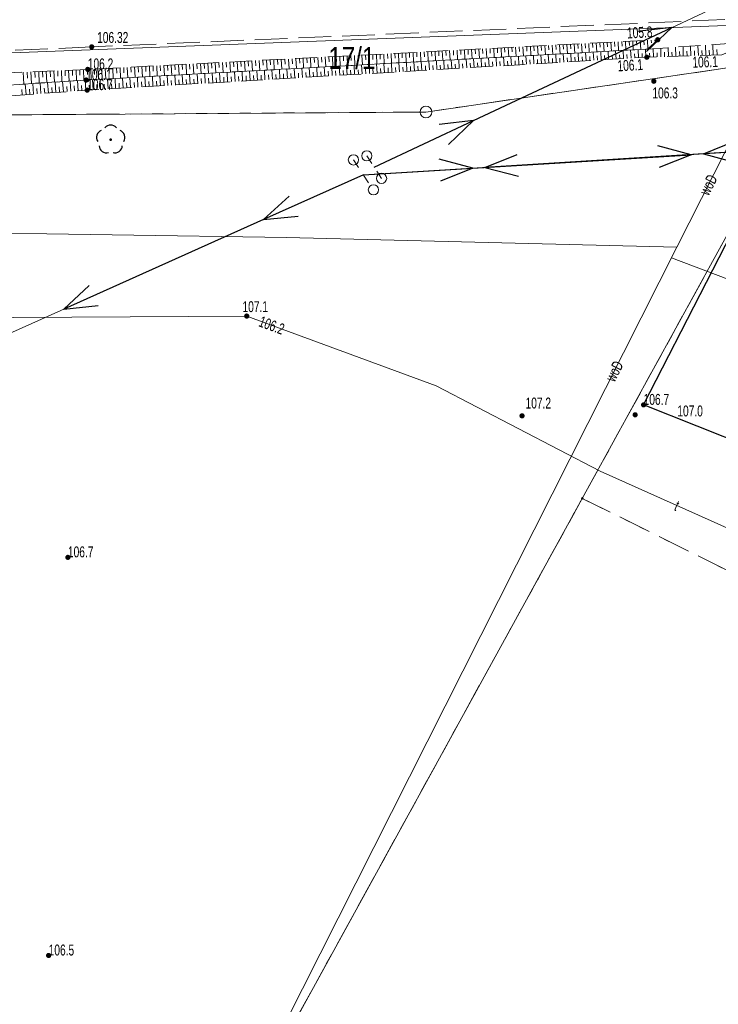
# Model space of a CAD drawing. Header units: inches. Extents: x 6497603 to 6502483, y 5925790 to 5934357.
# Tile 5 of 256: x 6499219 to 6499267, y 5926302 to 5926369. Entities that reach past the tile are written whole.
import ezdxf
from ezdxf.enums import TextEntityAlignment as Align

# ---------------------------------------------------------------- set-up
doc = ezdxf.new("R2010")
doc.units = ezdxf.units.IN
doc.header["$MEASUREMENT"] = 0
for name, pattern in [('1.5_0.75', [2.25, 1.5, -0.75]), ('2.25_0.75', [3, 2.25, -0.75]), ('219-1000', [0, 0]), ('egkk-1000', [3, 2.25, -0.75]), ('egug-1000', [1.5, 0.75, -0.75]), ('suep_nn_1000', [0, 0]), ('supp_1000', [1.25, 0.625, -0.625])]:
    doc.linetypes.add(name, pattern=pattern)
for name, color, linetype in [('000 Inne (niezydentyfikowane)', 7, 'Continuous'), ('202-punkt graniczny', 7, 'Continuous'), ('203-punkt graniczny', 7, 'Continuous'), ('211-numer działki ewidencyjnej', 7, 'Continuous'), ('217-kontur klasyfikacyjny', 7, 'Continuous'), ('218-kontur użytku gruntowego', 7, 'Continuous'), ('219-działka ewidencyjna', 7, 'Continuous'), ('drzewo liściaste', 7, 'Continuous'), ('jezdnia', 7, 'Continuous'), ('ogrodzenie trwałe', 7, 'Continuous'), ('pikieta naturalna', 7, 'Continuous'), ('pikieta naturalna-Atr2', 7, 'Continuous'), ('pikieta sztuczna', 7, 'Continuous'), ('pikieta sztuczna-Atr2', 7, 'Continuous'), ('przewód elektroenergetyczny niskiego napięcia', 7, 'Continuous'), ('przewód telekomunikacyjny podziemny', 7, 'Continuous'), ('przewód telekomunikacyjny podziemny-Atr1', 7, 'Continuous'), ('przewód wodociągowy', 7, 'Continuous'), ('przewód wodociągowy-Atr1', 7, 'Continuous'), ('rzędna', 7, 'Continuous'), ('rzędna-Atr2', 7, 'Continuous'), ('skarpa nieumocniona', 7, 'Continuous'), ('słup przewodów napowietrznych', 7, 'Continuous')]:
    doc.layers.add(name, color=color, linetype=linetype)
doc.styles.get("Standard").update_dxf_attribs({"font": 'arial.ttf'})
doc.linetypes.add('902-1000', pattern='A,5,0,[1,ksztalty.shx,S=1,R=0,X=0,Y=0],5', length=10)

# ---------------------------------------------------------------- blocks, each defined once
blk = doc.blocks.new('203')
at = {"linetype": 'Continuous', "lineweight": 0}
h = blk.add_hatch(color=0, dxfattribs=at)
edge = h.paths.add_edge_path()
edge.add_arc((0, 0), 0.09, 0, 360)
blk = doc.blocks.new('202')
at = {"color": 0, "linetype": 'Continuous', "lineweight": 0}
blk.add_circle((0, 0), 0.4, dxfattribs=at)
blk = doc.blocks.new('PW01')
at = {"linetype": 'Continuous', "lineweight": 13}
h = blk.add_hatch(color=0, dxfattribs=at)
edge = h.paths.add_edge_path()
edge.add_arc((0, 0), 0.18, 0, 360)
blk = doc.blocks.new('OP021')
at = {"linetype": 'Continuous', "lineweight": 13}
h = blk.add_hatch(color=0, dxfattribs=at)
edge = h.paths.add_edge_path()
edge.add_arc((0, 0), 0.1, 0, 360)
at = {"color": 0, "linetype": 'Continuous', "lineweight": -3}
for centre, start, end in [((0, 0.5), 38.316, 141.684), ((-0.476, 0.154), 110.388, 213.756), ((0.476, 0.154), 326.244, 69.612), ((-0.294, -0.404), 182.272, 285.64), ((0.294, -0.404), 254.36, 357.728), ((0.294, -0.404), 254.36, 357.728)]:
    blk.add_arc(centre, 0.5, start, end, dxfattribs=at)
blk = doc.blocks.new('SM05')
at = {"color": 0, "linetype": 'Continuous', "lineweight": 13}
blk.add_circle((0, 0), 0.35, dxfattribs=at)
blk = doc.blocks.new('SUEP1')
at = {"color": 0, "linetype": 'Continuous'}
for p, q in [((7.5, 0), (5.25, 0.75)), ((22.5, 0), (20.25, 0.75)), ((0, 0), (7.5, 0)), ((7.5, 0), (5.25, -0.75)), ((7.5, 0), (22.5, 0)), ((22.5, 0), (20.25, -0.75))]:
    blk.add_line(p, q, dxfattribs=at)

msp = doc.modelspace()

# ---------------------------------------------------------------- linework, layer by layer
at = {"layer": '000 Inne (niezydentyfikowane)', "color": 7, "linetype": 'Continuous', "lineweight": 18, "flags": 128}
for points in [[(6499250.62, 5926367.09), (6499250.64, 5926366.77)], [(6499250.87, 5926367.1), (6499250.91, 5926366.46)], [(6499251.13, 5926367.11), (6499251.14, 5926366.79)], [(6499251.38, 5926367.13), (6499251.41, 5926366.49)], [(6499251.63, 5926367.14), (6499251.64, 5926366.82)], [(6499251.88, 5926367.15), (6499251.91, 5926366.52)], [(6499252.13, 5926367.16), (6499252.15, 5926366.85)], [(6499252.38, 5926367.18), (6499252.41, 5926366.55)], [(6499252.63, 5926367.19), (6499252.65, 5926366.88)], [(6499252.88, 5926367.2), (6499252.92, 5926366.57)], [(6499253.13, 5926367.22), (6499253.15, 5926366.9)], [(6499253.38, 5926367.23), (6499253.42, 5926366.6)], [(6499253.64, 5926367.24), (6499253.65, 5926366.93)], [(6499253.89, 5926367.26), (6499253.92, 5926366.63)], [(6499254.14, 5926367.27), (6499254.15, 5926366.96)], [(6499254.39, 5926367.28), (6499254.42, 5926366.66)], [(6499254.64, 5926367.3), (6499254.66, 5926366.98)], [(6499254.89, 5926367.31), (6499254.92, 5926366.68)], [(6499255.14, 5926367.32), (6499255.16, 5926367.01)], [(6499255.39, 5926367.33), (6499255.42, 5926366.71)], [(6499255.64, 5926367.35), (6499255.66, 5926367.04)], [(6499255.89, 5926367.36), (6499255.93, 5926366.74)], [(6499256.14, 5926367.37), (6499256.16, 5926367.06)], [(6499256.4, 5926367.39), (6499256.43, 5926366.77)], [(6499256.65, 5926367.4), (6499256.66, 5926367.09)], [(6499256.9, 5926367.41), (6499256.93, 5926366.79)], [(6499257.15, 5926367.43), (6499257.16, 5926367.12)], [(6499257.4, 5926367.44), (6499257.43, 5926366.82)], [(6499257.65, 5926367.45), (6499257.67, 5926367.14)], [(6499257.9, 5926367.46), (6499257.93, 5926366.85)], [(6499258.15, 5926367.48), (6499258.17, 5926367.17)], [(6499258.4, 5926367.49), (6499258.44, 5926366.88)], [(6499258.65, 5926367.5), (6499258.67, 5926367.2)], [(6499258.91, 5926367.52), (6499258.94, 5926366.91)], [(6499259.16, 5926367.53), (6499259.17, 5926367.22)], [(6499259.41, 5926367.54), (6499259.44, 5926366.93)], [(6499259.66, 5926367.56), (6499259.67, 5926367.25)], [(6499259.91, 5926367.57), (6499259.94, 5926366.96)], [(6499260.16, 5926367.58), (6499260.18, 5926367.28)], [(6499260.41, 5926367.6), (6499260.44, 5926366.99)], [(6499260.66, 5926367.61), (6499260.68, 5926367.31)], [(6499260.91, 5926367.62), (6499260.94, 5926367.02)], [(6499261.16, 5926367.63), (6499261.18, 5926367.33)], [(6499261.41, 5926367.65), (6499261.45, 5926367.04)], [(6499261.67, 5926367.66), (6499261.68, 5926367.36)], [(6499261.92, 5926367.67), (6499261.95, 5926367.09)], [(6499262.17, 5926367.69), (6499262.18, 5926367.5)], [(6499262.32, 5926366.52), (6499262.3, 5926367.1)], [(6499262.42, 5926367.7), (6499262.43, 5926367.53)], [(6499262.83, 5926366.54), (6499262.82, 5926367.13)], [(6499263.35, 5926366.56), (6499263.33, 5926367.17)], [(6499263.86, 5926366.58), (6499263.84, 5926367.2)], [(6499264.37, 5926366.59), (6499264.35, 5926367.23)], [(6499264.88, 5926366.61), (6499264.86, 5926367.27)], [(6499265.4, 5926366.63), (6499265.37, 5926367.3)], [(6499265.91, 5926366.64), (6499265.89, 5926367.34)], [(6499266.42, 5926366.66), (6499266.4, 5926367.37)], [(6499237.57, 5926366.41), (6499237.59, 5926366.07)], [(6499237.82, 5926366.42), (6499237.86, 5926365.74)], [(6499238.08, 5926366.43), (6499238.09, 5926366.1)], [(6499238.33, 5926366.45), (6499238.36, 5926365.77)], [(6499238.58, 5926366.46), (6499238.59, 5926366.12)], [(6499238.83, 5926366.47), (6499238.86, 5926365.8)], [(6499239.08, 5926366.49), (6499239.1, 5926366.15)], [(6499239.33, 5926366.5), (6499239.37, 5926365.83)], [(6499239.58, 5926366.51), (6499239.6, 5926366.18)], [(6499239.83, 5926366.53), (6499239.87, 5926365.85)], [(6499240.08, 5926366.54), (6499240.1, 5926366.2)], [(6499240.33, 5926366.55), (6499240.37, 5926365.88)], [(6499240.59, 5926366.56), (6499240.6, 5926366.23)], [(6499240.84, 5926366.58), (6499240.87, 5926365.91)], [(6499241.09, 5926366.59), (6499241.1, 5926366.26)], [(6499241.34, 5926366.6), (6499241.37, 5926365.94)], [(6499241.59, 5926366.62), (6499241.61, 5926366.28)], [(6499241.84, 5926366.63), (6499241.87, 5926365.97)], [(6499242.09, 5926366.64), (6499242.11, 5926366.31)], [(6499242.34, 5926366.66), (6499242.38, 5926365.99)], [(6499242.59, 5926366.67), (6499242.61, 5926366.34)], [(6499242.84, 5926366.68), (6499242.88, 5926366.02)], [(6499243.09, 5926366.69), (6499243.11, 5926366.36)], [(6499243.35, 5926366.71), (6499243.38, 5926366.05)], [(6499243.6, 5926366.72), (6499243.61, 5926366.39)], [(6499243.85, 5926366.73), (6499243.88, 5926366.08)], [(6499244.1, 5926366.75), (6499244.12, 5926366.42)], [(6499244.35, 5926366.76), (6499244.38, 5926366.1)], [(6499244.6, 5926366.77), (6499244.62, 5926366.45)], [(6499244.85, 5926366.79), (6499244.89, 5926366.13)], [(6499245.1, 5926366.8), (6499245.12, 5926366.47)], [(6499245.35, 5926366.81), (6499245.39, 5926366.16)], [(6499245.6, 5926366.83), (6499245.62, 5926366.5)], [(6499245.86, 5926366.84), (6499245.89, 5926366.19)], [(6499246.11, 5926366.85), (6499246.12, 5926366.53)], [(6499246.36, 5926366.86), (6499246.39, 5926366.21)], [(6499246.61, 5926366.88), (6499246.63, 5926366.55)], [(6499246.86, 5926366.89), (6499246.89, 5926366.24)], [(6499247.11, 5926366.9), (6499247.13, 5926366.58)], [(6499247.36, 5926366.92), (6499247.39, 5926366.27)], [(6499247.61, 5926366.93), (6499247.63, 5926366.61)], [(6499247.86, 5926366.94), (6499247.9, 5926366.3)], [(6499248.11, 5926366.96), (6499248.13, 5926366.63)], [(6499248.36, 5926366.97), (6499248.4, 5926366.32)], [(6499248.62, 5926366.98), (6499248.63, 5926366.66)], [(6499248.87, 5926367), (6499248.9, 5926366.35)], [(6499249.12, 5926367.01), (6499249.13, 5926366.69)], [(6499249.37, 5926367.02), (6499249.4, 5926366.38)], [(6499249.62, 5926367.03), (6499249.64, 5926366.71)], [(6499249.87, 5926367.05), (6499249.9, 5926366.41)], [(6499250.04, 5926365.82), (6499250, 5926366.41)], [(6499250.12, 5926367.06), (6499250.14, 5926366.74)], [(6499250.37, 5926367.07), (6499250.41, 5926366.44)], [(6499250.55, 5926365.85), (6499250.52, 5926366.44)], [(6499251.06, 5926365.88), (6499251.03, 5926366.47)], [(6499251.58, 5926365.91), (6499251.54, 5926366.5)], [(6499252.09, 5926365.94), (6499252.05, 5926366.53)], [(6499252.6, 5926365.97), (6499252.56, 5926366.55)], [(6499253.11, 5926366), (6499253.08, 5926366.58)], [(6499253.62, 5926366.03), (6499253.59, 5926366.61)], [(6499254.13, 5926366.06), (6499254.1, 5926366.64)], [(6499254.65, 5926366.09), (6499254.61, 5926366.67)], [(6499255.16, 5926366.12), (6499255.12, 5926366.7)], [(6499255.41, 5926366.13), (6499255.4, 5926366.42)], [(6499255.67, 5926366.15), (6499255.64, 5926366.72)], [(6499255.92, 5926366.16), (6499255.91, 5926366.45)], [(6499256.18, 5926366.18), (6499256.15, 5926366.75)], [(6499256.44, 5926366.19), (6499256.42, 5926366.48)], [(6499256.69, 5926366.21), (6499256.66, 5926366.78)], [(6499256.95, 5926366.22), (6499256.93, 5926366.51)], [(6499257.2, 5926366.24), (6499257.17, 5926366.81)], [(6499257.46, 5926366.25), (6499257.44, 5926366.54)], [(6499257.72, 5926366.27), (6499257.68, 5926366.84)], [(6499257.97, 5926366.28), (6499257.96, 5926366.57)], [(6499258.23, 5926366.3), (6499258.19, 5926366.86)], [(6499258.48, 5926366.31), (6499258.47, 5926366.6)], [(6499258.74, 5926366.33), (6499258.71, 5926366.89)], [(6499259, 5926366.34), (6499258.98, 5926366.62)], [(6499259.25, 5926366.36), (6499259.22, 5926366.92)], [(6499259.51, 5926366.37), (6499259.49, 5926366.65)], [(6499259.76, 5926366.39), (6499259.73, 5926366.95)], [(6499260.02, 5926366.4), (6499260, 5926366.68)], [(6499260.27, 5926366.42), (6499260.24, 5926366.98)], [(6499260.53, 5926366.43), (6499260.51, 5926366.71)], [(6499260.79, 5926366.45), (6499260.75, 5926367.01)], [(6499261.04, 5926366.46), (6499261.03, 5926366.74)], [(6499261.3, 5926366.48), (6499261.27, 5926367.03)], [(6499261.55, 5926366.49), (6499261.54, 5926366.77)], [(6499261.81, 5926366.51), (6499261.78, 5926367.06)], [(6499262.07, 5926366.52), (6499262.06, 5926366.8)], [(6499262.58, 5926366.53), (6499262.57, 5926366.82)], [(6499263.09, 5926366.55), (6499263.08, 5926366.85)], [(6499263.6, 5926366.57), (6499263.59, 5926366.87)], [(6499264.12, 5926366.58), (6499264.11, 5926366.9)], [(6499264.63, 5926366.6), (6499264.62, 5926366.93)], [(6499265.14, 5926366.62), (6499265.13, 5926366.95)], [(6499265.65, 5926366.63), (6499265.64, 5926366.98)], [(6499266.16, 5926366.65), (6499266.15, 5926367)], [(6499266.68, 5926366.67), (6499266.67, 5926367.03)], [(6499224.77, 5926365.74), (6499224.81, 5926365.02)], [(6499225.03, 5926365.76), (6499225.04, 5926365.4)], [(6499225.28, 5926365.77), (6499225.31, 5926365.05)], [(6499225.53, 5926365.78), (6499225.55, 5926365.42)], [(6499225.78, 5926365.79), (6499225.82, 5926365.08)], [(6499226.03, 5926365.81), (6499226.05, 5926365.45)], [(6499226.28, 5926365.82), (6499226.32, 5926365.11)], [(6499226.53, 5926365.83), (6499226.55, 5926365.48)], [(6499226.78, 5926365.85), (6499226.82, 5926365.14)], [(6499227.03, 5926365.86), (6499227.05, 5926365.5)], [(6499227.28, 5926365.87), (6499227.32, 5926365.16)], [(6499227.54, 5926365.89), (6499227.55, 5926365.53)], [(6499227.79, 5926365.9), (6499227.82, 5926365.19)], [(6499228.04, 5926365.91), (6499228.06, 5926365.56)], [(6499228.29, 5926365.93), (6499228.32, 5926365.22)], [(6499228.54, 5926365.94), (6499228.56, 5926365.59)], [(6499228.79, 5926365.95), (6499228.83, 5926365.25)], [(6499229.04, 5926365.96), (6499229.06, 5926365.61)], [(6499229.29, 5926365.98), (6499229.33, 5926365.27)], [(6499229.54, 5926365.99), (6499229.56, 5926365.64)], [(6499229.79, 5926366), (6499229.83, 5926365.3)], [(6499230.04, 5926366.02), (6499230.06, 5926365.67)], [(6499230.3, 5926366.03), (6499230.33, 5926365.33)], [(6499230.55, 5926366.04), (6499230.56, 5926365.69)], [(6499230.8, 5926366.06), (6499230.83, 5926365.36)], [(6499231.05, 5926366.07), (6499231.07, 5926365.72)], [(6499231.3, 5926366.08), (6499231.34, 5926365.38)], [(6499231.55, 5926366.09), (6499231.57, 5926365.75)], [(6499231.8, 5926366.11), (6499231.84, 5926365.41)], [(6499232.05, 5926366.12), (6499232.07, 5926365.77)], [(6499232.3, 5926366.13), (6499232.34, 5926365.44)], [(6499232.55, 5926366.15), (6499232.57, 5926365.8)], [(6499232.81, 5926366.16), (6499232.84, 5926365.47)], [(6499233.06, 5926366.17), (6499233.07, 5926365.83)], [(6499233.31, 5926366.19), (6499233.34, 5926365.49)], [(6499233.56, 5926366.2), (6499233.58, 5926365.85)], [(6499233.81, 5926366.21), (6499233.85, 5926365.52)], [(6499234.06, 5926366.23), (6499234.08, 5926365.88)], [(6499234.31, 5926366.24), (6499234.35, 5926365.55)], [(6499234.56, 5926366.25), (6499234.58, 5926365.91)], [(6499234.81, 5926366.26), (6499234.85, 5926365.58)], [(6499235.06, 5926366.28), (6499235.08, 5926365.93)], [(6499235.31, 5926366.29), (6499235.35, 5926365.61)], [(6499235.57, 5926366.3), (6499235.58, 5926365.96)], [(6499235.82, 5926366.32), (6499235.85, 5926365.63)], [(6499236.07, 5926366.33), (6499236.09, 5926365.99)], [(6499236.32, 5926366.34), (6499236.35, 5926365.66)], [(6499236.57, 5926366.36), (6499236.59, 5926366.02)], [(6499236.82, 5926366.37), (6499236.86, 5926365.69)], [(6499237.07, 5926366.38), (6499237.09, 5926366.04)], [(6499237.32, 5926366.39), (6499237.36, 5926365.72)], [(6499237.76, 5926365.09), (6499237.72, 5926365.74)], [(6499238.27, 5926365.13), (6499238.23, 5926365.76)], [(6499238.78, 5926365.16), (6499238.74, 5926365.79)], [(6499239.29, 5926365.19), (6499239.26, 5926365.82)], [(6499239.81, 5926365.22), (6499239.77, 5926365.85)], [(6499240.32, 5926365.25), (6499240.28, 5926365.88)], [(6499240.83, 5926365.28), (6499240.79, 5926365.91)], [(6499241.34, 5926365.31), (6499241.3, 5926365.93)], [(6499241.85, 5926365.34), (6499241.82, 5926365.96)], [(6499242.36, 5926365.37), (6499242.33, 5926365.99)], [(6499242.88, 5926365.4), (6499242.84, 5926366.02)], [(6499243.39, 5926365.43), (6499243.35, 5926366.05)], [(6499243.64, 5926365.44), (6499243.62, 5926365.75)], [(6499243.9, 5926365.46), (6499243.86, 5926366.07)], [(6499244.15, 5926365.47), (6499244.14, 5926365.78)], [(6499244.41, 5926365.49), (6499244.37, 5926366.1)], [(6499244.67, 5926365.5), (6499244.65, 5926365.81)], [(6499244.92, 5926365.52), (6499244.89, 5926366.13)], [(6499245.18, 5926365.53), (6499245.16, 5926365.84)], [(6499245.43, 5926365.55), (6499245.4, 5926366.16)], [(6499245.69, 5926365.56), (6499245.67, 5926365.87)], [(6499245.95, 5926365.58), (6499245.91, 5926366.19)], [(6499246.2, 5926365.59), (6499246.18, 5926365.9)], [(6499246.46, 5926365.61), (6499246.42, 5926366.22)], [(6499246.71, 5926365.62), (6499246.7, 5926365.93)], [(6499246.97, 5926365.64), (6499246.93, 5926366.24)], [(6499247.23, 5926365.65), (6499247.21, 5926365.95)], [(6499247.48, 5926365.67), (6499247.45, 5926366.27)], [(6499247.74, 5926365.68), (6499247.72, 5926365.98)], [(6499247.99, 5926365.7), (6499247.96, 5926366.3)], [(6499248.25, 5926365.71), (6499248.23, 5926366.01)], [(6499248.5, 5926365.73), (6499248.47, 5926366.33)], [(6499248.76, 5926365.74), (6499248.74, 5926366.04)], [(6499249.02, 5926365.76), (6499248.98, 5926366.36)], [(6499249.27, 5926365.77), (6499249.25, 5926366.07)], [(6499249.53, 5926365.79), (6499249.49, 5926366.38)], [(6499249.78, 5926365.8), (6499249.77, 5926366.1)], [(6499250.3, 5926365.83), (6499250.28, 5926366.13)], [(6499250.81, 5926365.86), (6499250.79, 5926366.16)], [(6499251.32, 5926365.89), (6499251.3, 5926366.19)], [(6499251.83, 5926365.92), (6499251.81, 5926366.22)], [(6499252.34, 5926365.95), (6499252.33, 5926366.25)], [(6499252.85, 5926365.98), (6499252.84, 5926366.27)], [(6499253.37, 5926366.01), (6499253.35, 5926366.3)], [(6499253.88, 5926366.04), (6499253.86, 5926366.33)], [(6499254.39, 5926366.07), (6499254.37, 5926366.36)], [(6499254.9, 5926366.1), (6499254.88, 5926366.39)], [(6499219.14, 5926365.48), (6499219.18, 5926364.67)], [(6499219.41, 5926365.49), (6499219.43, 5926365.09)], [(6499219.68, 5926365.51), (6499219.71, 5926364.71)], [(6499219.94, 5926365.52), (6499219.96, 5926365.12)], [(6499220.21, 5926365.53), (6499220.24, 5926364.74)], [(6499220.47, 5926365.54), (6499220.49, 5926365.15)], [(6499220.73, 5926365.55), (6499220.77, 5926364.78)], [(6499220.99, 5926365.57), (6499221.01, 5926365.18)], [(6499221.25, 5926365.58), (6499221.28, 5926364.81)], [(6499221.51, 5926365.59), (6499221.52, 5926365.21)], [(6499221.76, 5926365.6), (6499221.79, 5926364.84)], [(6499222.01, 5926365.61), (6499222.03, 5926365.23)], [(6499222.26, 5926365.62), (6499222.3, 5926364.88)], [(6499222.52, 5926365.63), (6499222.53, 5926365.26)], [(6499222.77, 5926365.64), (6499222.8, 5926364.91)], [(6499223.02, 5926365.66), (6499223.03, 5926365.29)], [(6499223.27, 5926365.67), (6499223.3, 5926364.94)], [(6499223.52, 5926365.68), (6499223.54, 5926365.32)], [(6499223.77, 5926365.69), (6499223.81, 5926364.97)], [(6499224.02, 5926365.7), (6499224.04, 5926365.34)], [(6499224.27, 5926365.72), (6499224.31, 5926365)], [(6499224.52, 5926365.73), (6499224.54, 5926365.37)], [(6499225.99, 5926364.4), (6499225.95, 5926365.09)], [(6499226.5, 5926364.43), (6499226.46, 5926365.12)], [(6499227.01, 5926364.46), (6499226.97, 5926365.14)], [(6499227.52, 5926364.49), (6499227.48, 5926365.17)], [(6499228.03, 5926364.52), (6499228, 5926365.2)], [(6499228.55, 5926364.55), (6499228.51, 5926365.23)], [(6499229.06, 5926364.58), (6499229.02, 5926365.26)], [(6499229.57, 5926364.61), (6499229.53, 5926365.28)], [(6499230.08, 5926364.64), (6499230.04, 5926365.31)], [(6499230.59, 5926364.67), (6499230.55, 5926365.34)], [(6499231.11, 5926364.7), (6499231.07, 5926365.37)], [(6499231.62, 5926364.73), (6499231.58, 5926365.4)], [(6499231.87, 5926364.75), (6499231.85, 5926365.08)], [(6499232.13, 5926364.76), (6499232.09, 5926365.43)], [(6499232.38, 5926364.78), (6499232.37, 5926365.11)], [(6499232.64, 5926364.79), (6499232.6, 5926365.45)], [(6499232.9, 5926364.81), (6499232.88, 5926365.14)], [(6499233.15, 5926364.82), (6499233.11, 5926365.48)], [(6499233.41, 5926364.84), (6499233.39, 5926365.17)], [(6499233.66, 5926364.85), (6499233.63, 5926365.51)], [(6499233.92, 5926364.87), (6499233.9, 5926365.2)], [(6499234.18, 5926364.88), (6499234.14, 5926365.54)], [(6499234.43, 5926364.9), (6499234.41, 5926365.23)], [(6499234.69, 5926364.91), (6499234.65, 5926365.57)], [(6499234.94, 5926364.93), (6499234.92, 5926365.26)], [(6499235.2, 5926364.94), (6499235.16, 5926365.59)], [(6499235.46, 5926364.96), (6499235.44, 5926365.28)], [(6499235.71, 5926364.97), (6499235.67, 5926365.62)], [(6499235.97, 5926364.99), (6499235.95, 5926365.31)], [(6499236.22, 5926365), (6499236.18, 5926365.65)], [(6499236.48, 5926365.02), (6499236.46, 5926365.34)], [(6499236.73, 5926365.03), (6499236.7, 5926365.68)], [(6499236.99, 5926365.05), (6499236.97, 5926365.37)], [(6499237.25, 5926365.06), (6499237.21, 5926365.71)], [(6499237.5, 5926365.08), (6499237.48, 5926365.4)], [(6499238.01, 5926365.11), (6499238, 5926365.43)], [(6499238.53, 5926365.14), (6499238.51, 5926365.46)], [(6499239.04, 5926365.17), (6499239.02, 5926365.49)], [(6499239.55, 5926365.2), (6499239.53, 5926365.52)], [(6499240.06, 5926365.23), (6499240.04, 5926365.55)], [(6499240.57, 5926365.26), (6499240.55, 5926365.58)], [(6499241.08, 5926365.29), (6499241.07, 5926365.6)], [(6499241.6, 5926365.32), (6499241.58, 5926365.63)], [(6499242.11, 5926365.35), (6499242.09, 5926365.66)], [(6499242.62, 5926365.38), (6499242.6, 5926365.69)], [(6499243.13, 5926365.41), (6499243.11, 5926365.72)], [(6499219.34, 5926363.95), (6499219.29, 5926364.68)], [(6499219.85, 5926363.99), (6499219.8, 5926364.71)], [(6499220.36, 5926364.03), (6499220.31, 5926364.75)], [(6499220.62, 5926364.05), (6499220.59, 5926364.4)], [(6499220.87, 5926364.06), (6499220.82, 5926364.78)], [(6499221.13, 5926364.08), (6499221.1, 5926364.44)], [(6499221.38, 5926364.1), (6499221.33, 5926364.81)], [(6499221.64, 5926364.12), (6499221.61, 5926364.48)], [(6499221.9, 5926364.14), (6499221.84, 5926364.85)], [(6499222.15, 5926364.16), (6499222.13, 5926364.51)], [(6499222.41, 5926364.18), (6499222.36, 5926364.88)], [(6499222.66, 5926364.2), (6499222.64, 5926364.55)], [(6499222.92, 5926364.21), (6499222.87, 5926364.91)], [(6499223.17, 5926364.23), (6499223.15, 5926364.58)], [(6499223.43, 5926364.25), (6499223.38, 5926364.94)], [(6499223.69, 5926364.27), (6499223.66, 5926364.61)], [(6499223.94, 5926364.28), (6499223.9, 5926364.97)], [(6499224.2, 5926364.3), (6499224.18, 5926364.64)], [(6499224.45, 5926364.31), (6499224.41, 5926365)], [(6499224.71, 5926364.33), (6499224.69, 5926364.67)], [(6499224.96, 5926364.34), (6499224.92, 5926365.03)], [(6499225.22, 5926364.36), (6499225.2, 5926364.7)], [(6499225.48, 5926364.37), (6499225.44, 5926365.06)], [(6499225.73, 5926364.39), (6499225.71, 5926364.73)], [(6499226.24, 5926364.42), (6499226.22, 5926364.76)], [(6499226.76, 5926364.45), (6499226.74, 5926364.79)], [(6499227.27, 5926364.48), (6499227.25, 5926364.82)], [(6499227.78, 5926364.51), (6499227.76, 5926364.85)], [(6499228.29, 5926364.54), (6499228.27, 5926364.88)], [(6499228.8, 5926364.57), (6499228.78, 5926364.91)], [(6499229.31, 5926364.6), (6499229.29, 5926364.93)], [(6499229.83, 5926364.63), (6499229.81, 5926364.96)], [(6499230.34, 5926364.66), (6499230.32, 5926364.99)], [(6499230.85, 5926364.69), (6499230.83, 5926365.02)], [(6499231.36, 5926364.72), (6499231.34, 5926365.05)], [(6499219.08, 5926363.93), (6499219.06, 5926364.3)], [(6499219.59, 5926363.97), (6499219.57, 5926364.33)], [(6499220.11, 5926364.01), (6499220.08, 5926364.37)]]:
    msp.add_lwpolyline(points, dxfattribs=at)
at = {"layer": '217-kontur klasyfikacyjny', "color": 3, "linetype": 'egkk-1000', "lineweight": 18, "flags": 128}
for points in [[(6499273.3, 5926366.65), (6499246.74, 5926362.76)], [(6499257.45, 5926336.31), (6499273.02, 5926364.61)], [(6499246.74, 5926362.76), (6499202.08, 5926362.46)], [(6499234.85, 5926295.23), (6499257.45, 5926336.31)], [(6499283.53, 5926323.36), (6499257.45, 5926336.31)]]:
    msp.add_lwpolyline(points, dxfattribs=at)
at = {"layer": '218-kontur użytku gruntowego', "color": 3, "linetype": 'egug-1000', "lineweight": 18, "flags": 128}
for points in [[(6499273.3, 5926366.65), (6499246.74, 5926362.76)], [(6499257.45, 5926336.31), (6499273.02, 5926364.61)], [(6499246.74, 5926362.76), (6499202.08, 5926362.46)], [(6499234.85, 5926295.23), (6499257.45, 5926336.31)], [(6499283.53, 5926323.36), (6499257.45, 5926336.31)]]:
    msp.add_lwpolyline(points, dxfattribs=at)
at = {"layer": '219-działka ewidencyjna', "color": 3, "linetype": '219-1000', "lineweight": 18, "flags": 128}
for points in [[(6499274.47, 5926368.96), (6499204.6, 5926366.29)], [(6499273.3, 5926366.65), (6499246.74, 5926362.76)], [(6499273.02, 5926364.61), (6499257.45, 5926336.31)], [(6499246.74, 5926362.76), (6499202.08, 5926362.46)], [(6499234.85, 5926295.23), (6499257.45, 5926336.31)]]:
    msp.add_lwpolyline(points, dxfattribs=at)
at = {"layer": 'jezdnia', "color": 7, "linetype": '2.25_0.75', "lineweight": 18, "flags": 128}
msp.add_lwpolyline([(6499223.84, 5926367.22), (6499173.46, 5926364.98), (6499148.42, 5926364.66), (6499123.56, 5926365.39), (6499101.84, 5926367.12), (6499073.69, 5926369.95), (6499024.42, 5926375.22), (6499024.7, 5926380.28), (6499051.98, 5926377.42), (6499060.96, 5926376.28), (6499073.8, 5926375.03), (6499102.4, 5926372.07), (6499123.68, 5926370.36), (6499148.58, 5926369.58), (6499173.64, 5926370), (6499224, 5926372.21), (6499272.96, 5926374.41), (6499273.01, 5926371.91), (6499273.23, 5926369.35)], close=True, dxfattribs=at)
at = {"layer": 'ogrodzenie trwałe', "color": 7, "linetype": '902-1000', "lineweight": 25, "flags": 128}
msp.add_lwpolyline([(6499269, 5926339.78), (6499261.65, 5926342.71), (6499274.59, 5926367.92), (6499286.79, 5926368.05), (6499286.76, 5926363.88), (6499290.67, 5926362.48), (6499285.52, 5926345.82), (6499284.12, 5926340.81)], dxfattribs=at)
at = {"layer": 'przewód elektroenergetyczny niskiego napięcia', "color": 1, "linetype": 'suep_nn_1000', "lineweight": 18, "flags": 128}
for points in [[(6499243.2, 5926358.99), (6499288.26, 5926380.11)], [(6499242.46, 5926358.46), (6499273.24, 5926360.35)], [(6499197.65, 5926338.41), (6499242.46, 5926358.46)], [(6499242.46, 5926358.46), (6499197.65, 5926338.41)]]:
    msp.add_lwpolyline(points, dxfattribs=at)
at = {"layer": 'przewód telekomunikacyjny podziemny', "color": 30, "linetype": 'Continuous', "lineweight": 18, "flags": 128}
msp.add_lwpolyline([(6499108.35, 5926348.6), (6499151.84, 5926348.09), (6499194.51, 5926348.55), (6499234.46, 5926348.79), (6499247.43, 5926344.01), (6499258.67, 5926338.17), (6499269.54, 5926333.3), (6499290.66, 5926327.85), (6499306.69, 5926327.42), (6499329.8, 5926330.66), (6499346.95, 5926336.77), (6499361.84, 5926342.85), (6499377.81, 5926343.73)], dxfattribs=at)
at = {"layer": 'przewód wodociągowy', "color": 5, "linetype": 'Continuous', "lineweight": 18, "flags": 128}
for points in [[(6499263.93, 5926353.51), (6499270.66, 5926366.79)], [(6499263.93, 5926353.51), (6499237.18, 5926354.18), (6499189.38, 5926354.89), (6499146.73, 5926355.7), (6499134.24, 5926355.83), (6499113.85, 5926357.15)], [(6499263.56, 5926352.77), (6499270.62, 5926350.11), (6499275.32, 5926357.31)], [(6499223.63, 5926273.7), (6499263.93, 5926353.51)]]:
    msp.add_lwpolyline(points, dxfattribs=at)
at = {"layer": 'skarpa nieumocniona', "color": 7, "linetype": '1.5_0.75', "lineweight": 18, "flags": 128}
for points in [[(6499267.02, 5926366.68), (6499261.87, 5926366.51), (6499223.53, 5926364.26), (6499203.96, 5926362.82), (6499204.94, 5926363.76), (6499223.46, 5926364.95), (6499261.92, 5926367.07), (6499269.02, 5926367.55)], [(6499267.02, 5926366.68), (6499261.87, 5926366.51), (6499223.53, 5926364.26), (6499203.96, 5926362.82), (6499204.94, 5926363.76), (6499223.46, 5926364.95), (6499261.92, 5926367.07), (6499269.02, 5926367.55)], [(6499261.92, 5926367.07), (6499223.46, 5926364.95), (6499204.94, 5926363.76), (6499204.03, 5926364.81), (6499223.57, 5926365.68), (6499262.62, 5926367.71)], [(6499261.92, 5926367.07), (6499223.46, 5926364.95), (6499204.94, 5926363.76), (6499204.03, 5926364.81), (6499223.57, 5926365.68), (6499262.62, 5926367.71)]]:
    msp.add_lwpolyline(points, close=True, dxfattribs=at)
at = {"layer": 'słup przewodów napowietrznych', "color": 7, "linetype": 'supp_1000', "lineweight": 18, "flags": 128}
for points in [[(6499242.69, 5926359.76), (6499243.7, 5926358.22)], [(6499241.77, 5926359.48), (6499243.14, 5926357.43)]]:
    msp.add_lwpolyline(points, dxfattribs=at)

# ---------------------------------------------------------------- block references
at = {"layer": '202-punkt graniczny', "color": 7, "linetype": 'Continuous', "lineweight": 18}
msp.add_blockref('202', (6499246.74, 5926362.76), dxfattribs=at)
at = {"layer": '203-punkt graniczny', "color": 7, "linetype": 'Continuous', "lineweight": 18}
msp.add_blockref('203', (6499257.45, 5926336.31), dxfattribs=at)
at = {"layer": 'drzewo liściaste', "color": 94, "linetype": 'Continuous', "lineweight": 18}
msp.add_blockref('OP021', (6499225.14, 5926360.87), dxfattribs=at)
at = {"layer": 'pikieta naturalna', "color": 7, "linetype": 'Continuous', "lineweight": 13}
for p in [(6499262.62, 5926367.71), (6499261.87, 5926366.51), (6499223.57, 5926365.68), (6499223.46, 5926364.95), (6499223.53, 5926364.26), (6499262.35, 5926364.87), (6499234.46, 5926348.79), (6499234.46, 5926348.79), (6499261.65, 5926342.71), (6499261.07, 5926342.03), (6499253.32, 5926341.96), (6499222.21, 5926332.27), (6499220.89, 5926305.01)]:
    msp.add_blockref('PW01', p, dxfattribs=at)
at = {"layer": 'pikieta sztuczna', "color": 7, "linetype": 'Continuous', "lineweight": 13}
msp.add_blockref('PW01', (6499223.84, 5926367.22), dxfattribs=at)
at = {"layer": 'przewód elektroenergetyczny niskiego napięcia', "color": 1, "linetype": 'Continuous', "lineweight": 18}
for p, rotation in [((6499243.2, 5926358.99), 25.113), ((6499273.24, 5926360.35), 183.5139999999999), ((6499242.46, 5926358.46), 3.514000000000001), ((6499242.46, 5926358.46), 204.1059999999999)]:
    msp.add_blockref('SUEP1', p, dxfattribs=dict(at, rotation=rotation))
at = {"layer": 'rzędna', "color": 30, "linetype": 'Continuous', "lineweight": 18}
msp.add_blockref('PW01', (6499234.46, 5926348.79), dxfattribs=at)
at = {"layer": 'słup przewodów napowietrznych', "color": 7, "linetype": 'Continuous', "lineweight": 18}
for p in [(6499241.77, 5926359.48), (6499242.69, 5926359.76), (6499243.7, 5926358.22), (6499243.14, 5926357.43)]:
    msp.add_blockref('SM05', p, dxfattribs=at)

# ---------------------------------------------------------------- texts
at = {"layer": '211-numer działki ewidencyjnej', "color": 3, "linetype": 'Continuous', "lineweight": 18, "width": 0.79}
msp.add_text('17/1', height=1.5, dxfattribs=at).set_placement((6499240.05, 5926365.71))
at = {"layer": 'pikieta naturalna-Atr2', "color": 7, "width": 0.667}
for s, rotation, p in [('105.8', 2.976, (6499260.53, 5926367.79)), ('106.1', 1.891, (6499265, 5926365.79)), ('106.1', 3.359, (6499259.88, 5926365.54))]:
    msp.add_text(s, height=0.75, rotation=rotation, dxfattribs=at).set_placement(p)
for s, p in [('106.2', (6499223.57, 5926365.68)), ('106.1', (6499223.46, 5926364.95)), ('106.7', (6499223.53, 5926364.26)), ('106.3', (6499262.25, 5926363.69)), ('107.1', (6499234.17, 5926349.06)), ('107.2', (6499253.56, 5926342.46)), ('106.7', (6499261.65, 5926342.71)), ('107.0', (6499263.96, 5926341.92)), ('106.7', (6499222.21, 5926332.27)), ('106.5', (6499220.89, 5926305.01))]:
    msp.add_text(s, height=0.75, dxfattribs=at).set_placement(p)
at = {"layer": 'pikieta sztuczna-Atr2', "color": 7, "width": 0.667}
msp.add_text('106.32', height=0.75, dxfattribs=at).set_placement((6499224.21, 5926368.24), align=Align.TOP_LEFT)
at = {"layer": 'przewód telekomunikacyjny podziemny-Atr1', "color": 30, "width": 0.667}
msp.add_text('t', height=0.75, rotation=335.866, dxfattribs=at).set_placement((6499263.84, 5926335.85), align=Align.MIDDLE_LEFT)
at = {"layer": 'przewód wodociągowy-Atr1', "color": 5, "width": 0.667}
for rotation, p in [(63.125, (6499265.77, 5926357.15)), (63.208, (6499259.33, 5926344.39))]:
    msp.add_text('woD', height=0.75, rotation=rotation, dxfattribs=at).set_placement(p, align=Align.MIDDLE_LEFT)
at = {"layer": 'rzędna-Atr2', "color": 30, "width": 0.667}
msp.add_text('106.2', height=0.75, rotation=339.769, dxfattribs=at).set_placement((6499235.35, 5926348.46), align=Align.MIDDLE_LEFT)

doc.saveas('drawing.dxf')
